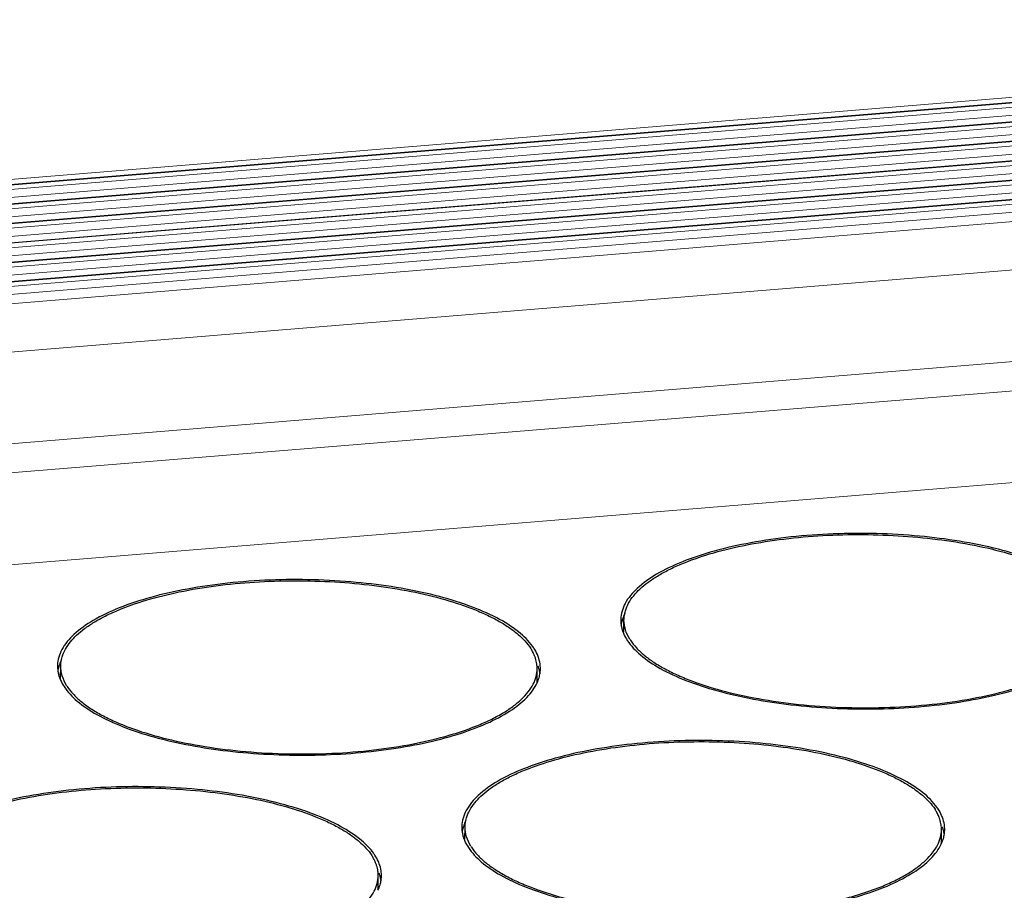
# Model space of a CAD drawing. Header units: millimetres. Extents: x 24895 to 26296, y -11704 to -10713.
# Tile 41 of 47: x 26131 to 26159, y -11323 to -11299. Entities that reach past the tile are written whole.
import ezdxf

# ---------------------------------------------------------------- set-up
doc = ezdxf.new("R2010")
doc.units = ezdxf.units.MM
doc.header["$LTSCALE"] = 50
doc.layers.get('0').update_dxf_attribs({"lineweight": 18})
doc.layers.add('02___PRT_ALL_AXES', color=7, linetype='Continuous')

msp = doc.modelspace()

# ---------------------------------------------------------------- linework, layer by layer
at = {"color": 7, "linetype": 'Continuous'}
for p, q in [((25772.789, -11332.447), (26185.226, -11298.637)), ((26185.479, -11298.773), (25772.913, -11332.594)), ((25772.989, -11332.709), (26185.554, -11298.888)), ((26185.457, -11298.757), (25773.011, -11332.568)), ((25773.119, -11332.922), (26185.606, -11299.108)), ((26185.812, -11299.284), (25773.247, -11333.105)), ((26185.79, -11299.267), (25773.345, -11333.078)), ((25773.322, -11333.22), (26185.887, -11299.399)), ((25773.452, -11333.433), (26185.939, -11299.618)), ((26186.145, -11299.794), (25773.58, -11333.615)), ((26186.123, -11299.778), (25773.678, -11333.589)), ((25773.655, -11333.73), (26186.22, -11299.909)), ((25773.785, -11333.944), (26186.273, -11300.129)), ((26186.478, -11300.305), (25773.913, -11334.126)), ((26186.456, -11300.289), (25774.011, -11334.1)), ((25773.988, -11334.241), (26186.553, -11300.42)), ((25774.041, -11334.461), (26186.606, -11300.64)), ((26186.811, -11300.816), (25774.246, -11334.637)), ((26186.79, -11300.799), (25774.344, -11334.61)), ((25774.321, -11334.752), (26186.887, -11300.931)), ((25774.374, -11334.971), (26186.939, -11301.15)), ((26187.145, -11301.326), (25774.58, -11335.147)), ((25774.655, -11335.262), (26187.22, -11301.442)), ((26187.123, -11301.31), (25774.677, -11335.121)), ((25774.707, -11335.482), (26187.272, -11301.661)), ((26187.515, -11301.895), (25774.95, -11335.716)), ((25774.943, -11337.057), (26187.509, -11303.236)), ((26186.991, -11305.824), (25774.426, -11339.645)), ((26187.491, -11306.59), (25774.926, -11340.411)), ((26180.962, -11309.673), (25782.941, -11342.302))]:
    msp.add_line(p, q, dxfattribs=at)
at = {"layer": '02___PRT_ALL_AXES', "color": 7, "linetype": 'Continuous'}
for p, q in [((26148.22, -11315.614), (26148.222, -11315.279)), ((26132.6, -11316.894), (26132.602, -11316.559)), ((26145.812, -11316.963), (26145.814, -11316.627)), ((26143.813, -11321.355), (26143.814, -11321.02)), ((26157.024, -11321.424), (26157.026, -11321.088)), ((26141.404, -11322.704), (26141.406, -11322.369))]:
    msp.add_line(p, q, dxfattribs=at)
for centre, radius, start, end in [((26149.015, -11315.283), 0.883, 178.3207, 179.7263), ((26149.016, -11315.283), 0.884, 179.7287, 183.8061), ((26149.032, -11315.281), 0.9, 183.8206, 189.0389), ((26149.071, -11315.559), 0.941, 163.6201, 171.6151), ((26149.118, -11315.572), 0.99, 162.3529, 163.6651), ((26149.077, -11315.274), 0.945, 189.0628, 195.3277), ((26149.133, -11315.259), 1.004, 195.3126, 199.0309), ((26149.171, -11315.246), 1.044, 199.0182, 200.5531), ((26149.533, -11315.101), 1.351, 211.705, 213.1278), ((26144.558, -11316.771), 1.287, 28.6776, 33.1871), ((26144.523, -11316.842), 1.432, 33.1334, 35.1147), ((26144.808, -11316.653), 1.01, 17.9254, 19.7633), ((26133.395, -11316.563), 0.883, 178.3207, 179.7263), ((26133.396, -11316.563), 0.884, 179.7287, 183.8061), ((26133.412, -11316.562), 0.9, 183.8206, 189.0389), ((26133.451, -11316.84), 0.941, 163.6201, 171.6151), ((26133.457, -11316.554), 0.945, 189.0628, 195.3277), ((26133.498, -11316.853), 0.99, 162.3529, 163.6651), ((26144.939, -11316.623), 0.875, 359.7076, 4.2131), ((26144.876, -11316.924), 1.031, 17.049, 20.859), ((26144.915, -11316.912), 0.989, 15.2991, 17.0329), ((26144.963, -11316.615), 0.941, 343.6201, 351.6151), ((26144.958, -11316.9), 0.945, 9.0628, 15.3277), ((26145.01, -11316.623), 0.894, 351.6597, 358.3023), ((26145.02, -11316.623), 0.884, 359.7287, 3.8061), ((26145.021, -11316.623), 0.883, 358.3198, 359.7263), ((26133.513, -11316.539), 1.004, 195.3126, 199.0309), ((26133.551, -11316.526), 1.044, 199.0182, 200.5531), ((26144.938, -11316.958), 0.874, 356.2387, 359.7005), ((26144.89, -11316.594), 1.017, 338.6003, 343.6344), ((26133.913, -11316.382), 1.351, 211.705, 213.1278), ((26155.77, -11321.232), 1.287, 28.6776, 33.1871), ((26155.735, -11321.303), 1.432, 33.1334, 35.1147), ((26156.02, -11321.114), 1.01, 17.9254, 19.7633), ((26144.607, -11321.024), 0.883, 178.3207, 179.7263), ((26144.608, -11321.024), 0.884, 179.7287, 183.8061), ((26144.624, -11321.023), 0.9, 183.8206, 189.0389), ((26144.664, -11321.301), 0.941, 163.6201, 171.6151), ((26144.71, -11321.313), 0.99, 162.3529, 163.6651), ((26156.151, -11321.084), 0.875, 359.7076, 4.2131), ((26156.088, -11321.385), 1.031, 17.049, 20.859), ((26156.127, -11321.372), 0.989, 15.2991, 17.0329), ((26156.17, -11321.361), 0.945, 9.0628, 15.3277), ((26156.222, -11321.084), 0.894, 351.6597, 358.3023), ((26156.232, -11321.084), 0.884, 359.7287, 3.8061), ((26156.233, -11321.084), 0.883, 358.3198, 359.7263), ((26144.669, -11321.015), 0.945, 189.0628, 195.3277), ((26144.725, -11321), 1.004, 195.3126, 199.0309), ((26144.763, -11320.987), 1.044, 199.0182, 200.5531), ((26156.102, -11321.055), 1.017, 338.6003, 343.6344), ((26156.176, -11321.076), 0.941, 343.6201, 351.6151), ((26145.125, -11320.843), 1.351, 211.705, 213.1278), ((26156.03, -11321.026), 1.095, 334.7139, 338.6065), ((26156.15, -11321.419), 0.874, 356.2387, 359.7005), ((26140.15, -11322.512), 1.287, 28.6776, 33.1871), ((26140.115, -11322.583), 1.432, 33.1334, 35.1147), ((26140.4, -11322.394), 1.01, 17.9254, 19.7633), ((26140.531, -11322.364), 0.875, 359.7076, 4.2131), ((26140.468, -11322.665), 1.031, 17.049, 20.859), ((26140.507, -11322.653), 0.989, 15.2991, 17.0329), ((26140.556, -11322.356), 0.941, 343.6201, 351.6151), ((26140.55, -11322.642), 0.945, 9.0628, 15.3277), ((26140.602, -11322.364), 0.894, 351.6597, 358.3023), ((26140.612, -11322.365), 0.884, 359.7287, 3.8061), ((26140.613, -11322.365), 0.883, 358.3198, 359.7263), ((26140.41, -11322.307), 1.095, 334.7317, 338.6068), ((26140.53, -11322.7), 0.874, 356.2387, 359.7005), ((26140.482, -11322.335), 1.017, 338.6003, 343.6344)]:
    msp.add_arc(centre, radius, start, end, dxfattribs=at)
for points, knots in [([(26161.315, -11314.738), (26161.204, -11314.58), (26160.891, -11314.276), (26160.282, -11313.903), (26159.504, -11313.573), (26158.212, -11313.189), (26156.365, -11312.901), (26154.429, -11312.851), (26152.866, -11312.963), (26151.761, -11313.121), (26150.754, -11313.347), (26149.875, -11313.634), (26149.151, -11313.972), (26148.602, -11314.355), (26148.238, -11314.779), (26148.137, -11315.106), (26148.133, -11315.257)], [0, 0, 0, 0, 0.039993, 0.089203, 0.147831, 0.21504, 0.368754, 0.534561, 0.616306, 0.69421, 0.766195, 0.830498, 0.885835, 0.931671, 0.968749, 1, 1, 1, 1]), ([(26148.351, -11314.812), (26148.431, -11314.667), (26148.605, -11314.462), (26148.89, -11314.228), (26149.157, -11314.051), (26149.463, -11313.883), (26149.94, -11313.665), (26150.624, -11313.427), (26151.535, -11313.203), (26152.539, -11313.038), (26153.608, -11312.936), (26154.711, -11312.9), (26155.818, -11312.932), (26156.896, -11313.03), (26157.916, -11313.191), (26158.849, -11313.412), (26159.555, -11313.646), (26160.052, -11313.862), (26160.375, -11314.028), (26160.659, -11314.204), (26160.967, -11314.437), (26161.16, -11314.64), (26161.255, -11314.786)], [0, 0, 0, 0, 0.036003, 0.05695, 0.080032, 0.10529, 0.132701, 0.193632, 0.261842, 0.335892, 0.414065, 0.494462, 0.575093, 0.653959, 0.729134, 0.798848, 0.861587, 0.889981, 0.916251, 0.940348, 0.96228, 1, 1, 1, 1]), ([(26145.694, -11316.018), (26145.584, -11315.861), (26145.271, -11315.557), (26144.662, -11315.184), (26143.884, -11314.854), (26142.592, -11314.469), (26140.745, -11314.181), (26138.809, -11314.132), (26137.246, -11314.244), (26136.141, -11314.402), (26135.134, -11314.627), (26134.255, -11314.914), (26133.531, -11315.253), (26132.982, -11315.636), (26132.617, -11316.059), (26132.517, -11316.387), (26132.513, -11316.537)], [0, 0, 0, 0, 0.039993, 0.089203, 0.147831, 0.21504, 0.368754, 0.534561, 0.616306, 0.69421, 0.766195, 0.830498, 0.885835, 0.931671, 0.968749, 1, 1, 1, 1]), ([(26132.731, -11316.093), (26132.811, -11315.947), (26132.985, -11315.743), (26133.27, -11315.508), (26133.537, -11315.331), (26133.843, -11315.163), (26134.32, -11314.945), (26135.004, -11314.708), (26135.915, -11314.484), (26136.919, -11314.319), (26137.988, -11314.216), (26139.091, -11314.181), (26140.198, -11314.212), (26141.276, -11314.31), (26142.296, -11314.472), (26143.229, -11314.692), (26143.935, -11314.927), (26144.432, -11315.142), (26144.755, -11315.309), (26145.039, -11315.485), (26145.347, -11315.718), (26145.54, -11315.921), (26145.635, -11316.066)], [0, 0, 0, 0, 0.036003, 0.05695, 0.080032, 0.10529, 0.132701, 0.193632, 0.261842, 0.335892, 0.414065, 0.494462, 0.575093, 0.653959, 0.729134, 0.798848, 0.861587, 0.889981, 0.916251, 0.940348, 0.96228, 1, 1, 1, 1]), ([(26148.243, -11315.095), (26148.248, -11315.071), (26148.273, -11314.973), (26148.314, -11314.879), (26148.351, -11314.812)], [0, 0, 0, 0, 0.242133, 1, 1, 1, 1]), ([(26148.246, -11315.103), (26148.238, -11315.117), (26148.211, -11315.172), (26148.189, -11315.229), (26148.175, -11315.272)], [0, 0, 0, 0, 0.255838, 1, 1, 1, 1]), ([(26148.222, -11315.279), (26148.222, -11315.263), (26148.224, -11315.202), (26148.233, -11315.14), (26148.243, -11315.095)], [0, 0, 0, 0, 0.248676, 1, 1, 1, 1]), ([(26148.384, -11315.811), (26148.332, -11315.729), (26148.251, -11315.557), (26148.222, -11315.369), (26148.222, -11315.279)], [0, 0, 0, 0, 0.51844, 1, 1, 1, 1]), ([(26148.401, -11315.84), (26148.45, -11315.914), (26148.568, -11316.062), (26148.788, -11316.266), (26149.056, -11316.462), (26149.372, -11316.648), (26149.732, -11316.823), (26150.286, -11317.047), (26151.07, -11317.286), (26152.103, -11317.502), (26153.224, -11317.648), (26154.397, -11317.72), (26155.585, -11317.714), (26156.747, -11317.632), (26157.848, -11317.476), (26158.705, -11317.284), (26159.33, -11317.095), (26159.749, -11316.941), (26160.128, -11316.775), (26160.464, -11316.597), (26160.754, -11316.408), (26160.995, -11316.21), (26161.187, -11316.004), (26161.327, -11315.79), (26161.414, -11315.571), (26161.434, -11315.42), (26161.434, -11315.347)], [0, 0, 0, 0, 0.018662, 0.039448, 0.06256, 0.088083, 0.116008, 0.146261, 0.213173, 0.287377, 0.366958, 0.449726, 0.533334, 0.615398, 0.693607, 0.765835, 0.799139, 0.830307, 0.859194, 0.885702, 0.909794, 0.931512, 0.951006, 0.968572, 0.984682, 1, 1, 1, 1]), ([(26148.194, -11315.612), (26148.201, -11315.632), (26148.235, -11315.714), (26148.278, -11315.791), (26148.314, -11315.847)], [0, 0, 0, 0, 0.241755, 1, 1, 1, 1]), ([(26148.314, -11315.847), (26148.412, -11315.998), (26148.695, -11316.292), (26149.253, -11316.657), (26149.97, -11316.983), (26151.172, -11317.372), (26152.914, -11317.684), (26155.127, -11317.791), (26156.991, -11317.657), (26158.387, -11317.404), (26159.303, -11317.159), (26160.088, -11316.862), (26160.722, -11316.519), (26161.19, -11316.139), (26161.399, -11315.835), (26161.458, -11315.685)], [0, 0, 0, 0, 0.038196, 0.084944, 0.140602, 0.204567, 0.351998, 0.513562, 0.672794, 0.746475, 0.813759, 0.873222, 0.923943, 0.965796, 1, 1, 1, 1]), ([(26132.622, -11316.375), (26132.628, -11316.351), (26132.653, -11316.253), (26132.694, -11316.16), (26132.731, -11316.093)], [0, 0, 0, 0, 0.242133, 1, 1, 1, 1]), ([(26145.758, -11316.311), (26145.753, -11316.298), (26145.733, -11316.244), (26145.708, -11316.192), (26145.687, -11316.153)], [0, 0, 0, 0, 0.244634, 1, 1, 1, 1]), ([(26145.843, -11316.295), (26145.836, -11316.275), (26145.802, -11316.193), (26145.759, -11316.115), (26145.722, -11316.059)], [0, 0, 0, 0, 0.241712, 1, 1, 1, 1]), ([(26132.625, -11316.383), (26132.618, -11316.397), (26132.591, -11316.452), (26132.569, -11316.509), (26132.555, -11316.553)], [0, 0, 0, 0, 0.255838, 1, 1, 1, 1]), ([(26132.602, -11316.559), (26132.602, -11316.544), (26132.604, -11316.482), (26132.613, -11316.421), (26132.622, -11316.375)], [0, 0, 0, 0, 0.248676, 1, 1, 1, 1]), ([(26145.812, -11316.559), (26145.81, -11316.54), (26145.803, -11316.467), (26145.786, -11316.395), (26145.769, -11316.342)], [0, 0, 0, 0, 0.246657, 1, 1, 1, 1]), ([(26145.902, -11316.565), (26145.901, -11316.542), (26145.891, -11316.45), (26145.867, -11316.36), (26145.843, -11316.295)], [0, 0, 0, 0, 0.245626, 1, 1, 1, 1]), ([(26132.763, -11317.092), (26132.712, -11317.009), (26132.631, -11316.838), (26132.602, -11316.649), (26132.602, -11316.559)], [0, 0, 0, 0, 0.51844, 1, 1, 1, 1]), ([(26132.781, -11317.12), (26132.83, -11317.195), (26132.948, -11317.343), (26133.168, -11317.546), (26133.436, -11317.742), (26133.752, -11317.928), (26134.112, -11318.103), (26134.666, -11318.328), (26135.45, -11318.567), (26136.483, -11318.782), (26137.604, -11318.929), (26138.777, -11319), (26139.965, -11318.995), (26141.127, -11318.913), (26142.228, -11318.757), (26143.085, -11318.565), (26143.71, -11318.375), (26144.129, -11318.222), (26144.508, -11318.056), (26144.844, -11317.877), (26145.133, -11317.689), (26145.375, -11317.49), (26145.567, -11317.284), (26145.707, -11317.071), (26145.793, -11316.851), (26145.814, -11316.7), (26145.814, -11316.627)], [0, 0, 0, 0, 0.018662, 0.039448, 0.06256, 0.088083, 0.116008, 0.146261, 0.213173, 0.287377, 0.366958, 0.449726, 0.533334, 0.615398, 0.693607, 0.765835, 0.799139, 0.830307, 0.859194, 0.885702, 0.909794, 0.931512, 0.951006, 0.968572, 0.984682, 1, 1, 1, 1]), ([(26132.574, -11316.893), (26132.581, -11316.913), (26132.615, -11316.994), (26132.657, -11317.071), (26132.694, -11317.127)], [0, 0, 0, 0, 0.241755, 1, 1, 1, 1]), ([(26132.694, -11317.127), (26132.792, -11317.278), (26133.075, -11317.572), (26133.633, -11317.937), (26134.35, -11318.264), (26135.552, -11318.653), (26137.294, -11318.964), (26139.507, -11319.072), (26141.371, -11318.937), (26142.767, -11318.685), (26143.683, -11318.44), (26144.468, -11318.142), (26145.102, -11317.799), (26145.57, -11317.419), (26145.779, -11317.115), (26145.838, -11316.965)], [0, 0, 0, 0, 0.038196, 0.084944, 0.140602, 0.204567, 0.351998, 0.513562, 0.672794, 0.746475, 0.813759, 0.873222, 0.923943, 0.965796, 1, 1, 1, 1]), ([(26156.907, -11320.479), (26156.796, -11320.322), (26156.483, -11320.018), (26155.874, -11319.645), (26155.096, -11319.315), (26153.804, -11318.93), (26151.957, -11318.642), (26150.021, -11318.593), (26148.458, -11318.705), (26147.353, -11318.862), (26146.346, -11319.088), (26145.468, -11319.375), (26144.744, -11319.714), (26144.194, -11320.096), (26143.83, -11320.52), (26143.729, -11320.848), (26143.725, -11320.998)], [0, 0, 0, 0, 0.039993, 0.089203, 0.147831, 0.21504, 0.368754, 0.534561, 0.616306, 0.69421, 0.766195, 0.830498, 0.885835, 0.931671, 0.968749, 1, 1, 1, 1]), ([(26143.943, -11320.553), (26144.023, -11320.408), (26144.197, -11320.204), (26144.482, -11319.969), (26144.749, -11319.792), (26145.055, -11319.624), (26145.532, -11319.406), (26146.216, -11319.169), (26147.127, -11318.945), (26148.131, -11318.779), (26149.2, -11318.677), (26150.303, -11318.642), (26151.41, -11318.673), (26152.488, -11318.771), (26153.509, -11318.933), (26154.441, -11319.153), (26155.147, -11319.387), (26155.644, -11319.603), (26155.967, -11319.77), (26156.251, -11319.946), (26156.559, -11320.179), (26156.752, -11320.382), (26156.847, -11320.527)], [0, 0, 0, 0, 0.036003, 0.05695, 0.080032, 0.10529, 0.132701, 0.193632, 0.261842, 0.335892, 0.414065, 0.494462, 0.575093, 0.653959, 0.729134, 0.798848, 0.861587, 0.889981, 0.916251, 0.940348, 0.96228, 1, 1, 1, 1]), ([(26141.287, -11321.76), (26141.176, -11321.602), (26140.863, -11321.298), (26140.254, -11320.925), (26139.476, -11320.595), (26138.184, -11320.211), (26136.337, -11319.923), (26134.401, -11319.873), (26132.838, -11319.985), (26131.733, -11320.143), (26130.726, -11320.369), (26129.847, -11320.656), (26129.124, -11320.994), (26128.574, -11321.377), (26128.21, -11321.8), (26128.109, -11322.128), (26128.105, -11322.279)], [0, 0, 0, 0, 0.039993, 0.089203, 0.147831, 0.21504, 0.368754, 0.534561, 0.616306, 0.69421, 0.766195, 0.830498, 0.885835, 0.931671, 0.968749, 1, 1, 1, 1]), ([(26128.323, -11321.834), (26128.403, -11321.689), (26128.577, -11321.484), (26128.862, -11321.25), (26129.129, -11321.073), (26129.435, -11320.905), (26129.912, -11320.687), (26130.596, -11320.449), (26131.507, -11320.225), (26132.511, -11320.06), (26133.58, -11319.958), (26134.683, -11319.922), (26135.79, -11319.954), (26136.868, -11320.052), (26137.889, -11320.213), (26138.821, -11320.433), (26139.527, -11320.668), (26140.024, -11320.884), (26140.347, -11321.05), (26140.631, -11321.226), (26140.939, -11321.459), (26141.132, -11321.662), (26141.227, -11321.808)], [0, 0, 0, 0, 0.036003, 0.05695, 0.080032, 0.10529, 0.132701, 0.193632, 0.261842, 0.335892, 0.414065, 0.494462, 0.575093, 0.653959, 0.729134, 0.798848, 0.861587, 0.889981, 0.916251, 0.940348, 0.96228, 1, 1, 1, 1]), ([(26143.835, -11320.836), (26143.84, -11320.812), (26143.865, -11320.714), (26143.906, -11320.621), (26143.943, -11320.553)], [0, 0, 0, 0, 0.242133, 1, 1, 1, 1]), ([(26157.055, -11320.756), (26157.048, -11320.736), (26157.014, -11320.654), (26156.971, -11320.576), (26156.934, -11320.52)], [0, 0, 0, 0, 0.241712, 1, 1, 1, 1]), ([(26143.838, -11320.844), (26143.83, -11320.858), (26143.803, -11320.913), (26143.781, -11320.97), (26143.767, -11321.013)], [0, 0, 0, 0, 0.255838, 1, 1, 1, 1]), ([(26143.814, -11321.02), (26143.814, -11321.005), (26143.816, -11320.943), (26143.825, -11320.882), (26143.835, -11320.836)], [0, 0, 0, 0, 0.248676, 1, 1, 1, 1]), ([(26156.97, -11320.772), (26156.966, -11320.759), (26156.945, -11320.705), (26156.92, -11320.653), (26156.899, -11320.614)], [0, 0, 0, 0, 0.244634, 1, 1, 1, 1]), ([(26157.024, -11321.019), (26157.022, -11321.001), (26157.015, -11320.928), (26156.998, -11320.856), (26156.981, -11320.803)], [0, 0, 0, 0, 0.246657, 1, 1, 1, 1]), ([(26157.114, -11321.026), (26157.113, -11321.003), (26157.103, -11320.911), (26157.079, -11320.821), (26157.055, -11320.756)], [0, 0, 0, 0, 0.245626, 1, 1, 1, 1]), ([(26143.976, -11321.553), (26143.925, -11321.47), (26143.843, -11321.299), (26143.814, -11321.11), (26143.814, -11321.02)], [0, 0, 0, 0, 0.51844, 1, 1, 1, 1]), ([(26143.994, -11321.581), (26144.042, -11321.656), (26144.161, -11321.804), (26144.38, -11322.007), (26144.649, -11322.203), (26144.964, -11322.389), (26145.324, -11322.564), (26145.878, -11322.789), (26146.662, -11323.028), (26147.695, -11323.243), (26148.816, -11323.39), (26149.989, -11323.461), (26151.177, -11323.456), (26152.34, -11323.374), (26153.44, -11323.218), (26154.297, -11323.026), (26154.922, -11322.836), (26155.341, -11322.683), (26155.72, -11322.517), (26156.056, -11322.338), (26156.346, -11322.15), (26156.587, -11321.951), (26156.779, -11321.745), (26156.919, -11321.531), (26157.006, -11321.312), (26157.026, -11321.161), (26157.026, -11321.088)], [0, 0, 0, 0, 0.018662, 0.039448, 0.06256, 0.088083, 0.116008, 0.146261, 0.213173, 0.287377, 0.366958, 0.449726, 0.533334, 0.615398, 0.693607, 0.765835, 0.799139, 0.830307, 0.859194, 0.885702, 0.909794, 0.931512, 0.951006, 0.968572, 0.984682, 1, 1, 1, 1]), ([(26143.786, -11321.354), (26143.793, -11321.374), (26143.827, -11321.455), (26143.87, -11321.532), (26143.906, -11321.588)], [0, 0, 0, 0, 0.241755, 1, 1, 1, 1]), ([(26143.906, -11321.588), (26144.004, -11321.737), (26144.282, -11322.028), (26144.831, -11322.39), (26145.538, -11322.715), (26146.721, -11323.103), (26148.438, -11323.416), (26150.627, -11323.533), (26152.476, -11323.41), (26153.869, -11323.169), (26154.789, -11322.933), (26155.584, -11322.645), (26156.233, -11322.311), (26156.722, -11321.94), (26156.95, -11321.643), (26157.02, -11321.494)], [0, 0, 0, 0, 0.037961, 0.084333, 0.139484, 0.202844, 0.348972, 0.509496, 0.668403, 0.742297, 0.810071, 0.870295, 0.921996, 0.964917, 1, 1, 1, 1]), ([(26141.35, -11322.053), (26141.346, -11322.039), (26141.325, -11321.985), (26141.3, -11321.933), (26141.279, -11321.895)], [0, 0, 0, 0, 0.244634, 1, 1, 1, 1]), ([(26141.435, -11322.037), (26141.428, -11322.017), (26141.394, -11321.935), (26141.351, -11321.857), (26141.314, -11321.801)], [0, 0, 0, 0, 0.241712, 1, 1, 1, 1]), ([(26141.404, -11322.3), (26141.402, -11322.282), (26141.395, -11322.208), (26141.378, -11322.136), (26141.361, -11322.083)], [0, 0, 0, 0, 0.246657, 1, 1, 1, 1]), ([(26141.494, -11322.306), (26141.493, -11322.283), (26141.483, -11322.192), (26141.459, -11322.102), (26141.435, -11322.037)], [0, 0, 0, 0, 0.245626, 1, 1, 1, 1]), ([(26128.374, -11322.861), (26128.422, -11322.936), (26128.541, -11323.084), (26128.76, -11323.288), (26129.029, -11323.484), (26129.344, -11323.67), (26129.704, -11323.845), (26130.258, -11324.069), (26131.042, -11324.308), (26132.075, -11324.524), (26133.196, -11324.67), (26134.369, -11324.742), (26135.557, -11324.736), (26136.719, -11324.654), (26137.82, -11324.498), (26138.677, -11324.306), (26139.302, -11324.116), (26139.721, -11323.963), (26140.1, -11323.797), (26140.436, -11323.619), (26140.726, -11323.43), (26140.967, -11323.232), (26141.159, -11323.026), (26141.299, -11322.812), (26141.386, -11322.592), (26141.406, -11322.442), (26141.406, -11322.369)], [0, 0, 0, 0, 0.018662, 0.039448, 0.06256, 0.088083, 0.116008, 0.146261, 0.213173, 0.287377, 0.366958, 0.449726, 0.533334, 0.615398, 0.693607, 0.765835, 0.799139, 0.830307, 0.859194, 0.885702, 0.909794, 0.931512, 0.951006, 0.968572, 0.984682, 1, 1, 1, 1])]:
    msp.add_open_spline(points, degree=3, knots=knots, dxfattribs=at)

doc.saveas('drawing.dxf')
